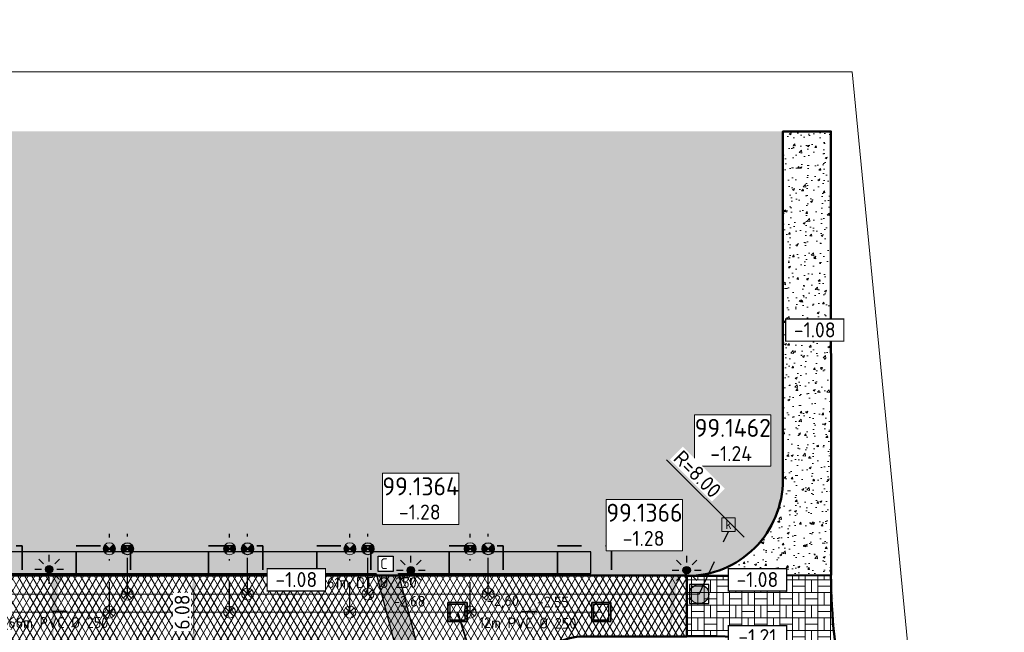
# Model space of a CAD drawing. Header units: metres. Extents: x 240159 to 241664, y 578380 to 583939.
# Tile 31 of 71: x 240431 to 240513, y 583888 to 583939. Entities that reach past the tile are written whole.
import ezdxf
from ezdxf.enums import TextEntityAlignment as Align

# ---------------------------------------------------------------- set-up
doc = ezdxf.new("R2010")
doc.units = ezdxf.units.M
doc.set_wipeout_variables(frame=1)
for name, pattern in [('RI-HWA_HUISAANSLUITING', [4.8, 3, -1.8]), ('RI-VWA_HUISAANSLUITING', [6.1, 2.5, -1.8, 0, -1.8]), ('XX-HIDDEN', [4, 2, -2])]:
    doc.linetypes.add(name, pattern=pattern)
for name, color, linetype, lineweight in [('N-AL-HOOGTELABEL-S', 7, 'Continuous', 13), ('N-GV-GR-BOLLEN-A', 92, 'Continuous', 9), ('N-WE-IE-MEUBILAIR_WEGMEUBILAIR_LICHTMAST_MET_PASTEGEL-S', 7, 'Continuous', 25), ('N-WE-KL-TRACE_WENSTRACE-A', 7, 'Continuous', 25), ('N-WE-RI-BOB-T', 7, 'Continuous', 13), ('N-WE-RI-MATERIAAL_DIAMETER_LENGTE-T', 7, 'Continuous', 13), ('N-WE-RI-STROOMRICHTING-S', 7, 'Continuous', 13), ('N-WE-VH-KANTVERHARDING-GD', 4, 'Continuous', 50), ('N-WE-VH-MATERIAALGRENS-G', 7, 'XX-HIDDEN', 35), ('N-WE-VH-VERHARDING_ASFALT_DEKLAAG-A', 252, 'Continuous', 18), ('N-WE-VH-VERHARDING_BETONSTRAATSTEEN_KEIFORMAAT_GRIJS-A', 251, 'Continuous', 9), ('N-WE-VH-VERHARDING_HALFVERHARDING-A', 234, 'Continuous', 9), ('N-WE-VH-VERKANTING-S', 7, 'Continuous', 25), ('X-XX-AL-REFERENTIE-M', 7, 'Continuous', 18), ('X-XX-WE-KG-WERKGRENS-G', 10, 'XX-WERKGRENS_CIRCEL', 20)]:
    doc.layers.add(name, color=color, linetype=linetype, lineweight=lineweight)
for name, color, linetype, lineweight, true_color in [('N-WE-RI-HWA_HUISAANSLUITING_PVC_125-G', 150, 'RI-HWA_HUISAANSLUITING', 25, 0x007fff), ('N-WE-RI-HWA_HULPSTUK-ONTSTOPPINGSSTUK-S', 150, 'Continuous', 25, 0x007fff), ('N-WE-RI-HWA_HULPSTUK_INLAAT-S', 150, 'Continuous', 13, 0x007fff), ('N-WE-RI-HWA_KOLK-S', 150, 'Continuous', 25, 0x007fff), ('N-WE-RI-HWA_LEIDINGINFO-S', 150, 'Continuous', 13, 0x007fff), ('N-WE-RI-HWA_PUTNUMMER-S', 150, 'Continuous', 13, 0x007fff), ('N-WE-RI-HWA_RIOOLPUT-S', 150, 'Continuous', 13, 0x007fff), ('N-WE-RI-HWA_TRANSPORTLEIDING_BETON_500-G', 150, 'Continuous', 20, 0x007fff), ('N-WE-RI-VWA_HUISAANSLUITING_PVC_125-G', 20, 'RI-VWA_HUISAANSLUITING', 25, 0xff3f00), ('N-WE-RI-VWA_HULPSTUK_INLAAT-S', 20, 'Continuous', 13, 0xff3f00), ('N-WE-RI-VWA_HULPSTUK_ONTSTOPPINGSSTUK-S', 20, 'Continuous', 13, 0xff3f00), ('N-WE-RI-VWA_LEIDINGINFO-S', 20, 'Continuous', 13, 0xff3f00), ('N-WE-RI-VWA_PUTNUMMER-S', 20, 'Continuous', 13, 0xff3f00), ('N-WE-RI-VWA_RIOOLPUT-S', 20, 'Continuous', 13, 0xff3f00), ('N-WE-RI-VWA_TRANSPORTLEIDING_BETON_500-G', 20, 'Continuous', 20, 0xff3f00), ('X-XX-AL-VERWIJZING-NUTS_C-T18', 7, 'Continuous', 25, 0x01fe01)]:
    doc.layers.add(name, color=color, linetype=linetype, lineweight=lineweight, true_color=true_color)
doc.styles.add('NLCS-ISO', font='NLCS-ISO.ttf')
doc.styles.add('NLCS-ISO-ANNOTATIEF-T25', font='NLCS-ISO.ttf', dxfattribs={"height": 2.5})
doc.styles.add('NLCS-ISO-M1000-T25', font='NLCS-ISO.ttf', dxfattribs={"height": 2.5})
doc.linetypes.add('XX-WERKGRENS_CIRCEL', pattern='A,10,-2.5,[69,NLCS.SHX,S=1,R=0,X=0,Y=0],-2.5', length=15)
doc.dimstyles.new('NLCS-ANNOTATIEF-T25-PIJL_L2_H1', dxfattribs={"dimtxt": 2.5, "dimasz": 2.5, "dimexe": 2, "dimexo": 2, "dimgap": 0.7, "dimtad": 1, "dimzin": 0, "dimdsep": 46, "dimtxsty": 'NLCS-ISO-ANNOTATIEF-T25', "dimcen": 0, "dimdle": 2, "dimclrd": 256, "dimclre": 256, "dimclrt": 256, "dimadec": 1, "dimazin": 0, "dimtfac": 1, "dimtdec": 3, "dimtofl": 0, "dimtmove": 0, "dimatfit": 3, "dimfxl": 2, "dimfxlon": 1, "dimtfillclr": 256, "dimtolj": 1, "dimtzin": 0, "dimlwd": -1, "dimlwe": -1, "dimarcsym": 0})
pattern_1 = [(45, (0, 0), (-0.5303300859, 0.5303300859), [0.5]), (135, (0, 0), (-0.5303300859, -0.5303300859), [0.5])]
pattern_2 = [(45, (0, 0), (-0.8749916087, 0.8749916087), [0.3, -0.937425]), (135, (0, 0), (-0.8749916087, -0.8749916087), [0.3, -0.937425])]

# ---------------------------------------------------------------- blocks, each defined once
blk = doc.blocks.new('*U27')
blk.add_solid([(-2.634, 0.6), (-2.634, 0), (3.406, 0)])
blk = doc.blocks.new('*U25')
blk.add_solid([(-2.634, 0.6), (-2.634, 0), (2.406, 0)])
blk = doc.blocks.new('SAL-HOOGTELABEL_AANLEG-SO')
blk.add_wipeout([(-4.84, 1.8), (4.85, 1.8), (4.85, -1.89), (-4.84, -1.89)])
at = {"const_width": 0.2}
blk.add_lwpolyline([(-4.84, 1.8), (4.85, 1.8), (4.85, -1.89), (-4.84, -1.89)], close=True, dxfattribs=at)
at = {"style": 'NLCS-ISO'}
blk.add_attdef('HOOGTE', text='', height=2, dxfattribs=at).set_placement((0, 0), align=Align.MIDDLE_CENTER)
blk = doc.blocks.new('*U50')
at = {"lineweight": -3}
h = blk.add_hatch(color=256, dxfattribs=at)
h.dxf.hatch_style = 1
h.paths.add_polyline_path([(-2, 2), (-2, -2), (2, -2), (2, 2)])
h.paths.add_polyline_path([(1.6, 1.6), (1.6, -1.6), (-1.6, -1.6), (-1.6, 1.6)], flags=16)
at = {"lineweight": -3, "flags": 128}
for points in [[(-2, 2), (2, 2), (2, -2), (-2, -2)], [(2, -2), (2, 2), (-2, 2), (-2, -2)], [(1.6, -1.6), (1.6, 1.6), (-1.6, 1.6), (-1.6, -1.6)]]:
    blk.add_lwpolyline(points, close=True, dxfattribs=at)
blk = doc.blocks.new('*U41')
at = {"lineweight": -3}
h = blk.add_hatch(color=256, dxfattribs=at)
h.dxf.hatch_style = 1
h.paths.add_polyline_path([(2, -2), (2, 2), (-2, 2), (-2, -2)])
h.paths.add_polyline_path([(-1.6, -1.6), (-1.6, 1.6), (1.6, 1.6), (1.6, -1.6)], flags=16)
at = {"lineweight": -3, "flags": 128}
for points in [[(2, -2), (-2, -2), (-2, 2), (2, 2)], [(-2, 2), (-2, -2), (2, -2), (2, 2)], [(-1.6, 1.6), (-1.6, -1.6), (1.6, -1.6), (1.6, 1.6)]]:
    blk.add_lwpolyline(points, close=True, dxfattribs=at)
blk = doc.blocks.new('N-SRI-PUT_HWA-SO')
h = blk.add_hatch(color=256)
h.dxf.hatch_style = 1
h.paths.add_polyline_path([(-2, 0, 1), (2, 0, 1)])
at = {"lineweight": -3, "flags": 128}
blk.add_lwpolyline([(-2, -2), (2, -2), (2, 2), (-2, 2)], close=True, dxfattribs=at)
at = {"lineweight": -3}
blk.add_circle((0, 0), 2, dxfattribs=at)
blk = doc.blocks.new('SRI-PUTNUMMER-SO')
blk.add_wipeout([(-18.26, 4.25), (-5.56, 4.25), (-5.56, -4.29), (-18.26, -4.29)])
blk.add_lwpolyline([(-18.26, 4.25), (-5.56, 4.25), (-5.56, -4.29), (-18.26, -4.29)], close=True)
at = {"ltscale": 0.1, "style": 'NLCS-ISO'}
blk.add_attdef('PUTNR', text='', height=3.5, dxfattribs=at).set_placement((-11.88, 2.06), align=Align.MIDDLE_CENTER)
blk.add_attdef('PUTHGT_001', (-15.76, -3.47), '', height=2.5, dxfattribs=at)
blk = doc.blocks.new('SRI-HULP_INLAAT')
at = {"flags": 128}
for points in [[(-0.71, 0.71), (0.71, -0.71)], [(0.71, 0.71), (-0.71, -0.71)]]:
    blk.add_lwpolyline(points, dxfattribs=at)
blk.add_circle((0, 0), 1)
blk = doc.blocks.new('*U105')
at = {"color": 0}
blk.add_line((-1.26, 0.01), (1.26, -0.01), dxfattribs=at)
at = {"layer": 'N-WE-RI-STROOMRICHTING-S', "color": 0}
blk.add_solid([(-1.26, 0.01), (1.26, -0.64), (1.26, 0.62)], dxfattribs=at)
at = {"layer": 'N-WE-RI-BOB-T', "color": 0, "style": 'NLCS-ISO'}
for tag, p in [('BOB_LINKS', (-4.26, 1.66)), ('BOB_RECHTS', (4.02, 1.6))]:
    blk.add_attdef(tag, text='', height=1.8, rotation=359.5995, dxfattribs=at).set_placement(p, align=Align.MIDDLE_CENTER)
at = {"layer": 'N-WE-RI-MATERIAAL_DIAMETER_LENGTE-T', "color": 0, "style": 'NLCS-ISO'}
blk.add_attdef('RIOOLINFO_001', (-11.81, -2.73), '', height=1.8, rotation=359.5995, dxfattribs=at)
blk = doc.blocks.new('*U109')
at = {"color": 0}
blk.add_line((-1.26, 0), (1.26, 0), dxfattribs=at)
at = {"layer": 'N-WE-RI-STROOMRICHTING-S', "color": 0}
blk.add_solid([(1.26, 0), (-1.26, -0.63), (-1.26, 0.63)], dxfattribs=at)
at = {"layer": 'N-WE-RI-BOB-T', "color": 0, "style": 'NLCS-ISO'}
blk.add_attdef('BOB_RECHTS', text='', height=1.8, dxfattribs=at).set_placement((58.23, 1.63), align=Align.MIDDLE_CENTER)
blk.add_attdef('BOB_LINKS', text='', height=1.8, rotation=360, dxfattribs=at).set_placement((-58.49, -1.63), align=Align.MIDDLE_CENTER)
at = {"layer": 'N-WE-RI-MATERIAAL_DIAMETER_LENGTE-T', "color": 0, "style": 'NLCS-ISO'}
blk.add_attdef('RIOOLINFO_001', (-11.79, -2.81), '', height=1.8, dxfattribs=at)
blk = doc.blocks.new('SRI-HULP_ONTSTOP')
h = blk.add_hatch(color=256)
h.dxf.hatch_style = 1
h.paths.add_polyline_path([(-0.71, 0.71, 0.198912), (-1, 0, 0.198912), (-0.71, -0.71), (0, 0)])
h = blk.add_hatch(color=256)
h.dxf.hatch_style = 1
h.paths.add_polyline_path([(1, 0, 0.198912), (0.71, 0.71), (0, 0), (0.71, -0.71, 0.198912)])
for p, q in [((-0.71, 0.71), (0.71, -0.71)), ((-0.71, -0.71), (0.71, 0.71))]:
    blk.add_line(p, q)
blk.add_circle((0, 0), 1)
blk = doc.blocks.new('N-SIE-WEG_LICHTMAST_SPOT-SO')
h = blk.add_hatch(color=256)
edge = h.paths.add_edge_path()
edge.add_arc((0, 0), 0.77, 0, 360)
for p, q in [((-2.12, 2.12), (-1.15, 1.15)), ((0, 1.62), (0, 3)), ((1.15, 1.15), (2.12, 2.12)), ((-3, 0), (-1.62, 0)), ((-2.12, -2.12), (-1.15, -1.15)), ((0, -3), (0, -1.62)), ((1.15, -1.15), (2.12, -2.12)), ((1.62, 0), (3, 0))]:
    blk.add_line(p, q)
blk.add_circle((0, 0), 0.77)
at = {"style": 'NLCS-ISO'}
blk.add_attdef('TYPE', text='', height=1.8, dxfattribs=at).set_placement((0, 3), align=Align.BOTTOM_CENTER)
blk = doc.blocks.new('N_lichtmast')
blk.add_blockref('N-SIE-WEG_LICHTMAST_SPOT-SO', (0, 0))
blk = doc.blocks.new('SRI-KOLK-SO')
at = {"color": 0, "linetype": 'ByBlock', "lineweight": 18}
blk.add_lwpolyline([(-1.125, -1.125), (1.125, -1.125), (1.125, 1.125), (-1.125, 1.125)], close=True, dxfattribs=at)
at = {"color": 0, "linetype": 'ByBlock', "lineweight": 18, "style": 'NLCS-ISO'}
blk.add_text('k', height=1.5, dxfattribs=at).set_placement((0, 0), align=Align.MIDDLE_CENTER)
blk = doc.blocks.new('*U162')
at = {"layer": 'N-WE-RI-BOB-T', "color": 0, "style": 'NLCS-ISO'}
for tag, p in [('BOB_LINKS', (-58.42, -1.63)), ('BOB_RECHTS', (97.61, -1.63))]:
    blk.add_attdef(tag, text='', height=1.8, dxfattribs=at).set_placement(p, align=Align.MIDDLE_CENTER)
at = {"layer": 'N-WE-RI-MATERIAAL_DIAMETER_LENGTE-T', "color": 0, "style": 'NLCS-ISO'}
blk.add_attdef('RIOOLINFO_001', (-4.98, 1.01), '', height=1.8, dxfattribs=at)
blk = doc.blocks.new('*D218')
at = {"layer": 'Defpoints', "color": 0, "transparency": 16777216}
for p in [(240443.44, 583892.772), (240443.44, 583886.692), (240445.376, 583886.692)]:
    blk.add_point(p, dxfattribs=at)
at = {"layer": 'X-XX-AL-REFERENTIE-M', "transparency": 16777216}
for p, q in [((240444.44, 583892.772), (240446.376, 583892.772)), ((240445.376, 583891.522), (240445.376, 583887.942)), ((240444.44, 583886.692), (240446.376, 583886.692))]:
    blk.add_line(p, q, dxfattribs=at)
for points in [[(240445.168, 583891.522), (240445.584, 583891.522), (240445.376, 583892.772)], [(240445.168, 583887.942), (240445.584, 583887.942), (240445.376, 583886.692)]]:
    blk.add_solid(points, dxfattribs=at)
at = {"layer": 'X-XX-AL-REFERENTIE-M', "transparency": 16777216, "insert": (240444.401, 583889.732), "char_height": 1.25, "attachment_point": 5, "rotation": 90, "style": 'NLCS-ISO-ANNOTATIEF-T25', "bg_fill": 3, "box_fill_scale": 1.1, "bg_fill_color": 256, "bg_fill_true_color": 13158600, "bg_fill_transparency": 0}
blk.add_mtext('\\A1;6.08', dxfattribs=at)
blk = doc.blocks.new('*D321')
at = {"layer": 'Defpoints', "color": 0, "transparency": 16777216}
blk.add_point((240492.009, 583895.075), dxfattribs=at)
at = {"layer": 'X-XX-AL-REFERENTIE-M', "transparency": 16777216}
blk.add_line((240484.676, 583902.409), (240491.125, 583895.959), dxfattribs=at)
blk.add_solid([(240491.272, 583896.106), (240490.978, 583895.812), (240492.009, 583895.075)], dxfattribs=at)
at = {"layer": 'X-XX-AL-REFERENTIE-M', "transparency": 16777216, "insert": (240487.248, 583901.215), "char_height": 1.25, "attachment_point": 5, "rotation": 315, "style": 'NLCS-ISO-ANNOTATIEF-T25', "bg_fill": 3, "box_fill_scale": 1.1, "bg_fill_color": 256, "bg_fill_true_color": 13158600, "bg_fill_transparency": 0}
blk.add_mtext('\\A1;R=8.00', dxfattribs=at)
at = {"layer": 'Defpoints', "color": 0, "transparency": 16777216}
blk.add_point((240486.352, 583900.732), dxfattribs=at)

msp = doc.modelspace()

# ---------------------------------------------------------------- hatches: boundary and pattern name
at = {"layer": 'N-GV-GR-BOLLEN-A'}
h = msp.add_hatch(dxfattribs=at)
h.set_pattern_fill('AGR-BOLLEN', color=256, scale=0.5, pattern_type=2)
h.set_pattern_definition(pattern_2)
edge = h.paths.add_edge_path()
edge.add_arc((240405.709, 583895.812), 3.04, 190.75921, 260.75331)
edge.add_line((240405.22, 583892.812), (240416.602, 583892.812))
edge.add_line((240416.602, 583892.812), (240416.602, 583895.232))
edge.add_line((240416.602, 583895.232), (240421.102, 583895.232))
edge.add_line((240421.102, 583895.232), (240421.102, 583892.812))
edge.add_line((240421.102, 583892.812), (240426.602, 583892.812))
edge.add_line((240426.602, 583892.812), (240426.602, 583895.232))
edge.add_line((240426.602, 583895.232), (240431.102, 583895.232))
edge.add_line((240431.102, 583895.232), (240431.102, 583892.812))
edge.add_line((240431.102, 583892.812), (240435.602, 583892.812))
edge.add_line((240435.602, 583892.812), (240435.602, 583895.232))
edge.add_line((240435.602, 583895.232), (240440.102, 583895.232))
edge.add_line((240440.102, 583895.232), (240440.102, 583892.812))
edge.add_line((240440.102, 583892.812), (240446.602, 583892.812))
edge.add_line((240446.602, 583892.812), (240446.602, 583895.232))
edge.add_line((240446.602, 583895.232), (240451.102, 583895.232))
edge.add_line((240451.102, 583895.232), (240451.102, 583892.812))
edge.add_line((240451.102, 583892.812), (240455.602, 583892.812))
edge.add_line((240455.602, 583892.812), (240455.602, 583895.232))
edge.add_line((240455.602, 583895.232), (240460.102, 583895.232))
edge.add_line((240460.102, 583895.232), (240460.102, 583892.812))
edge.add_line((240460.102, 583892.812), (240466.602, 583892.812))
edge.add_line((240466.602, 583892.812), (240466.602, 583895.232))
edge.add_line((240466.602, 583895.232), (240471.102, 583895.232))
edge.add_line((240471.102, 583895.232), (240471.102, 583892.812))
edge.add_line((240471.102, 583892.812), (240475.602, 583892.812))
edge.add_line((240475.602, 583892.812), (240475.602, 583895.232))
edge.add_line((240475.602, 583895.232), (240480.102, 583895.232))
edge.add_line((240480.102, 583895.232), (240480.102, 583892.812))
edge.add_line((240480.102, 583892.812), (240487.477, 583892.812))
edge.add_arc((240486.352, 583900.732), 8, 278.08434, 360)
edge.add_line((240494.352, 583900.732), (240494.352, 583929.749))
edge.add_line((240494.352, 583929.749), (240239.099, 583929.749))
edge.add_line((240239.099, 583929.749), (240210.303, 583892.812))
edge.add_line((240210.303, 583892.812), (240203.557, 583884.57))
edge.add_line((240203.557, 583884.57), (240190.116, 583869.229))
edge.add_line((240190.116, 583869.229), (240196.764, 583869.229))
edge.add_line((240196.764, 583869.229), (240210.813, 583884.229))
edge.add_line((240210.813, 583884.229), (240242.034, 583885.229))
edge.add_line((240242.034, 583885.229), (240242.034, 583892.812))
edge.add_line((240242.034, 583892.812), (240244.684, 583892.812))
edge.add_line((240244.684, 583892.812), (240244.684, 583895.232))
edge.add_line((240244.684, 583895.232), (240250.384, 583895.232))
edge.add_line((240250.384, 583895.232), (240250.384, 583892.812))
edge.add_line((240250.384, 583892.812), (240300.034, 583892.812))
edge.add_line((240300.034, 583892.812), (240300.034, 583895.232))
edge.add_line((240300.034, 583895.232), (240304.234, 583895.232))
edge.add_line((240304.234, 583895.232), (240304.234, 583892.812))
edge.add_line((240304.234, 583892.812), (240308.884, 583892.812))
edge.add_line((240308.884, 583892.812), (240308.884, 583895.232))
edge.add_line((240308.884, 583895.232), (240313.384, 583895.232))
edge.add_line((240313.384, 583895.232), (240313.384, 583892.812))
edge.add_line((240313.384, 583892.812), (240319.884, 583892.812))
edge.add_line((240319.884, 583892.812), (240319.884, 583895.232))
edge.add_line((240319.884, 583895.232), (240324.384, 583895.232))
edge.add_line((240324.384, 583895.232), (240324.384, 583892.812))
edge.add_line((240324.384, 583892.812), (240339.884, 583892.812))
edge.add_line((240339.884, 583892.812), (240339.884, 583895.232))
edge.add_line((240339.884, 583895.232), (240344.384, 583895.232))
edge.add_line((240344.384, 583895.232), (240344.384, 583892.812))
edge.add_line((240344.384, 583892.812), (240348.884, 583892.812))
edge.add_line((240348.884, 583892.812), (240348.884, 583895.232))
edge.add_line((240348.884, 583895.232), (240353.384, 583895.232))
edge.add_line((240353.384, 583895.232), (240353.384, 583892.812))
edge.add_line((240353.384, 583892.812), (240359.884, 583892.812))
edge.add_line((240359.884, 583892.812), (240359.884, 583895.232))
edge.add_line((240359.884, 583895.232), (240364.384, 583895.232))
edge.add_line((240364.384, 583895.232), (240364.384, 583892.812))
edge.add_line((240364.384, 583892.812), (240368.884, 583892.812))
edge.add_line((240368.884, 583892.812), (240368.884, 583895.232))
edge.add_line((240368.884, 583895.232), (240373.384, 583895.232))
edge.add_line((240373.384, 583895.232), (240373.384, 583892.812))
edge.add_line((240373.384, 583892.812), (240396.406, 583892.812))
edge.add_arc((240395.922, 583895.74), 2.968, 279.3764, 370.50707)
edge.add_line((240398.84, 583896.281), (240398.561, 583897.751))
edge.add_line((240398.561, 583897.751), (240402.117, 583898.427))
edge.add_line((240402.117, 583898.427), (240402.722, 583895.245))
h = msp.add_hatch(dxfattribs=at)
h.set_pattern_fill('AGR-BOLLEN', color=256, scale=0.5, pattern_type=2)
h.set_pattern_definition(pattern_2)
h.paths.add_polyline_path([(240698.561, 583869.491), (240706.704, 583869.491, 0.347993), (240718.346, 583878.71), (240722.609, 583896.814, -0.045188), (240723.381, 583899.132), (240713.757, 583901.934), (240709.347, 583886.789), (240641.654, 583886.654), (240492.521, 583847.156), (240489.009, 583858.829), (240478.825, 583858.829), (240484.151, 583838.554, 0.427722), (240499.284, 583830.177), (240571.313, 583852.676, -0.075834), (240602.929, 583857.499), (240629.128, 583857.499, 0.077233), (240659.007, 583862.142), (240666.382, 583864.491, -0.077233)])
at = {"layer": 'N-WE-KL-TRACE_WENSTRACE-A', "transparency": 33554559}
h = msp.add_hatch(dxfattribs=at)
h.set_pattern_fill('AKL-TRACE', color=256, scale=0.5, pattern_type=2)
h.set_pattern_definition(pattern_1)
edge = h.paths.add_edge_path()
edge.add_arc((240629.128, 583955.959), 107.5, 289.39902, 289.53863)
edge.add_line((240665.081, 583854.649), (240670.583, 583856.329))
edge.add_arc((240698.561, 583763.451), 97, 94.72553, 106.76374, ccw=False)
edge.add_line((240690.57, 583860.121), (240692.774, 583860.278))
edge.add_arc((240698.561, 583763.451), 97, 90, 93.41983, ccw=False)
edge.add_line((240698.561, 583860.451), (240709.08, 583860.451))
edge.add_arc((240709.08, 583878.451), 18, 270, 346.75009)
edge.add_line((240726.601, 583874.325), (240734.156, 583906.411))
edge.add_line((240734.156, 583906.411), (240732.306, 583906.411))
edge.add_line((240732.306, 583906.411), (240724.848, 583874.738))
edge.add_arc((240709.08, 583878.451), 16.2, 270, 346.75009, ccw=False)
edge.add_line((240709.08, 583862.251), (240698.561, 583862.251))
edge.add_arc((240698.561, 583763.451), 98.8, 90, 93.42581)
edge.add_line((240692.657, 583862.074), (240690.432, 583861.916))
edge.add_arc((240698.561, 583763.451), 98.8, 94.71956, 106.76566)
edge.add_line((240670.061, 583858.051), (240664.517, 583856.359))
edge.add_arc((240629.128, 583955.959), 105.7, 289.39902, 289.56038, ccw=False)
edge.add_arc((240629.128, 583955.959), 105.7, 279.86087, 289.39902, ccw=False)
edge.add_line((240647.23, 583851.82), (240645.055, 583851.466))
edge.add_arc((240629.128, 583955.959), 105.7, 270, 278.66653, ccw=False)
edge.add_line((240629.128, 583850.259), (240602.929, 583850.259))
edge.add_arc((240602.929, 583751.459), 98.8, 90, 107.34678)
edge.add_line((240573.472, 583845.765), (240498.445, 583822.33))
edge.add_arc((240493.617, 583837.801), 16.208, 193.66779, 287.32862, ccw=False)
edge.add_line((240477.869, 583833.972), (240470.05, 583863.737))
edge.add_line((240470.05, 583863.737), (240468.189, 583863.737))
edge.add_line((240468.189, 583863.737), (240476.124, 583833.53))
edge.add_arc((240493.617, 583837.801), 18.007, 193.72078, 287.3315)
edge.add_line((240498.981, 583820.611), (240574.008, 583844.047))
edge.add_arc((240602.929, 583751.459), 97, 90, 107.34678, ccw=False)
edge.add_line((240602.929, 583848.459), (240629.128, 583848.459))
edge.add_arc((240629.128, 583955.959), 107.5, 270, 278.67155)
edge.add_line((240645.336, 583849.688), (240647.529, 583850.045))
edge.add_arc((240629.128, 583955.959), 107.5, 279.85585, 289.39902)
h = msp.add_hatch(dxfattribs=at)
h.set_pattern_fill('AKL-TRACE', color=256, scale=0.5, pattern_type=2)
h.set_pattern_definition(pattern_1)
h.paths.add_polyline_path([(240220.434, 583863.731), (240470.05, 583863.737), (240462.382, 583892.932), (240478.378, 583892.932), (240478.378, 583894.732), (240242.934, 583894.732), (240242.934, 583892.932), (240460.521, 583892.932), (240467.717, 583865.537), (240220.434, 583865.517)])
at = {"layer": 'N-WE-VH-VERHARDING_ASFALT_DEKLAAG-A'}
h = msp.add_hatch(dxfattribs=at)
h.set_pattern_fill('AVH-ASFALT', color=256, scale=0.5, pattern_type=2)
h.set_pattern_definition([(60, (0, 0), (-0.4330127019, 0.25), []), (120, (0, 0), (-0.4330127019, -0.25), [])])
edge = h.paths.add_edge_path()
edge.add_line((240486.352, 583892.772), (240405.709, 583892.772))
edge.add_arc((240405.709, 583895.812), 3.04, 190.75921, 270, ccw=False)
edge.add_line((240402.722, 583895.245), (240402.117, 583898.427))
edge.add_line((240402.117, 583898.427), (240398.561, 583897.751))
edge.add_line((240398.561, 583897.751), (240398.835, 583896.307))
edge.add_arc((240395.922, 583895.74), 2.968, -89.42628, 11.01135, ccw=False)
edge.add_line((240395.952, 583892.772), (240244.994, 583892.772))
edge.add_line((240244.994, 583892.772), (240244.994, 583887.692))
edge.add_line((240244.994, 583887.692), (240317.554, 583887.692))
edge.add_arc((240317.554, 583875.652), 12.04, 0, 90, ccw=False)
edge.add_line((240329.594, 583875.652), (240329.594, 583865.482))
edge.add_line((240329.594, 583865.482), (240329.594, 583799.982))
edge.add_arc((240326.634, 583799.982), 2.96, -83.33574, 0, ccw=False)
edge.add_line((240326.977, 583797.042), (240325.975, 583797.042))
edge.add_line((240325.975, 583797.042), (240325.975, 583794.422))
edge.add_arc((240325.977, 583791.435), 2.987, -13.42161, 90.04124, ccw=False)
edge.add_line((240328.882, 583790.742), (240329.134, 583792.732))
edge.add_line((240329.134, 583792.732), (240335.134, 583792.732))
edge.add_arc((240343.134, 583792.732), 8, 180, 201.17207)
edge.add_line((240335.674, 583789.843), (240335.674, 583792.862))
edge.add_arc((240338.245, 583791.525), 2.898, 89.05152, 152.52183, ccw=False)
edge.add_line((240338.293, 583794.422), (240338.293, 583797.042))
edge.add_line((240338.293, 583797.042), (240337.29, 583797.042))
edge.add_arc((240337.634, 583799.982), 2.96, 228.53502, 263.33574, ccw=False)
edge.add_line((240335.674, 583797.764), (240335.674, 583878.652))
edge.add_arc((240343.714, 583878.652), 8.04, 90, 180, ccw=False)
edge.add_line((240343.714, 583886.692), (240400.234, 583886.692))
edge.add_arc((240398.042, 583884.732), 2.94, 10.75921, 41.81031, ccw=False)
edge.add_line((240400.931, 583885.281), (240401.157, 583884.089))
edge.add_line((240401.157, 583884.089), (240404.712, 583884.765))
edge.add_arc((240407.712, 583884.732), 3, 139.20661, 179.37056, ccw=False)
edge.add_line((240405.441, 583886.692), (240455.935, 583886.692))
edge.add_arc((240455.935, 583874.652), 12.04, 14.71687, 90, ccw=False)
edge.add_line((240467.58, 583877.711), (240471.853, 583861.44))
edge.add_line((240471.853, 583861.44), (240477.734, 583862.984))
edge.add_line((240477.734, 583862.984), (240472.904, 583881.372))
edge.add_arc((240477.779, 583882.652), 5.04, 90, 194.71687, ccw=False)
edge.add_line((240477.779, 583887.692), (240486.352, 583887.692))
edge.add_line((240486.352, 583887.692), (240486.352, 583892.772))
at = {"layer": 'N-WE-VH-VERHARDING_BETONSTRAATSTEEN_KEIFORMAAT_GRIJS-A'}
h = msp.add_hatch(dxfattribs=at)
h.set_pattern_fill('AVH-BSS_KEIFORMAAT_BLOK', color=256, scale=5, pattern_type=2)
h.set_pattern_definition([(0, (0, 0), (0, 1.05), []), (0, (0, 0.525), (1.05, 1.05), [1.05, -1.05]), (90, (0, 0), (-1.05, 6e-17), []), (90, (-0.525, 0), (-1.05, 1.05), [1.05, -1.05])])
edge = h.paths.add_edge_path()
edge.add_line((240498.352, 583892.812), (240486.458, 583892.733))
edge.add_arc((240486.352, 583900.732), 8, 270, 270.75916, ccw=False)
edge.add_line((240486.352, 583892.732), (240486.352, 583887.732))
edge.add_line((240486.352, 583887.732), (240488.836, 583887.732))
edge.add_arc((240488.836, 583879.732), 8, 11.77303, 90, ccw=False)
edge.add_line((240496.668, 583881.364), (240498.774, 583871.258))
edge.add_arc((240509.543, 583873.502), 11, 191.77303, 276.34389)
edge.add_line((240510.759, 583862.569), (240512.137, 583862.723))
edge.add_line((240512.137, 583862.723), (240511.788, 583865.702))
edge.add_line((240511.788, 583865.702), (240510.427, 583865.551))
edge.add_arc((240509.543, 583873.502), 8, 191.92809, 276.34389, ccw=False)
edge.add_line((240501.716, 583871.848), (240501.711, 583871.87))
edge.add_line((240501.711, 583871.87), (240499.432, 583882.661))
edge.add_arc((240548.352, 583892.995), 50, 180.21066, 191.92818, ccw=False)
at = {"layer": 'N-WE-VH-VERHARDING_HALFVERHARDING-A'}
h = msp.add_hatch(dxfattribs=at)
h.set_pattern_fill('AVH-HALFVERHARDING', color=256, scale=0.25, pattern_type=2)
h.set_pattern_definition([(50, (0, 0), (1.7931504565, -0.1568803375), [0.1875, -2.0625]), (355, (0, 0), (-0.346878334, 1.880480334), [0.15, -1.65]), (100.4514, (0.1494, -0.013), (1.4462734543, 1.723598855), [0.159350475, -1.75285528]), (46.1842, (0, 0.5), (2.6681026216, -0.413797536), [0.28125, -3.09375]), (96.6356, (0.2223, 0.4655), (2.336656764, 2.435294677), [0.23902572, -2.6292825]), (351.1842, (0, 0.5), (2.336654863, 2.435296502), [0.225, -2.475]), (21, (0.25, 0.375), (1.4922676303, -1.0065472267), [0.1875, -2.0625]), (326, (0.25, 0.375), (0.60828833, 1.8128751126), [0.15, -1.65]), (71.4514, (0.3744, 0.2911), (2.1005565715, 0.806326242), [0.159350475, -1.75285528]), (37.5, (0, 0), (0.0303996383, 0.8322346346), [0, -1.63, 0, -1.675, 0, -1.65625]), (7.5, (0, 0), (0.6576738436, 0.9860292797), [0, -0.955, 0, -1.5925, 0, -0.63125]), (327.5, (-0.5575, 0), (1.3345560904, -0.05638717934), [0, -0.625, 0, -1.95, 0, -2.5875]), (317.5, (-0.8075, 0), (1.4579654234, 0.2502624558), [0, -0.8125, 0, -1.295, 0, -1.8375])])
h.paths.add_polyline_path([(240421.102, 583892.772), (240421.102, 583895.232), (240416.602, 583895.232), (240416.602, 583892.772)])
h.paths.add_polyline_path([(240431.102, 583892.772), (240431.102, 583895.232), (240426.602, 583895.232), (240426.602, 583892.772)])
h.paths.add_polyline_path([(240440.102, 583892.772), (240440.102, 583895.232), (240435.602, 583895.232), (240435.602, 583892.772)])
h.paths.add_polyline_path([(240451.102, 583892.772), (240451.102, 583895.232), (240446.602, 583895.232), (240446.602, 583892.772)])
h.paths.add_polyline_path([(240460.102, 583892.772), (240460.102, 583895.232), (240455.602, 583895.232), (240455.602, 583892.772)])
h.paths.add_polyline_path([(240466.602, 583895.232), (240466.602, 583892.772), (240471.102, 583892.772), (240471.102, 583895.232)])
h.paths.add_polyline_path([(240475.602, 583895.232), (240475.602, 583892.772), (240480.102, 583892.772), (240480.102, 583895.232)])
h.paths.add_polyline_path([(240300.034, 583895.232), (240300.034, 583892.772), (240304.234, 583892.772), (240304.234, 583895.232)])
h.paths.add_polyline_path([(240313.384, 583892.772), (240313.384, 583895.232), (240308.884, 583895.232), (240308.884, 583892.772)])
h.paths.add_polyline_path([(240324.384, 583892.772), (240324.384, 583895.232), (240319.884, 583895.232), (240319.884, 583892.772)])
h.paths.add_polyline_path([(240344.384, 583895.232), (240339.884, 583895.232), (240339.884, 583892.772), (240344.384, 583892.772)])
h.paths.add_polyline_path([(240353.384, 583892.772), (240353.384, 583895.232), (240348.884, 583895.232), (240348.884, 583892.772)])
h.paths.add_polyline_path([(240364.384, 583892.772), (240364.384, 583895.232), (240359.884, 583895.232), (240359.884, 583892.772)])
h.paths.add_polyline_path([(240373.384, 583892.772), (240373.384, 583895.232), (240368.884, 583895.232), (240368.884, 583892.772)])

# ---------------------------------------------------------------- linework, layer by layer
at = {"layer": 'N-WE-KL-TRACE_WENSTRACE-A', "transparency": 33554559, "flags": 128}
msp.add_lwpolyline([(240220.434, 583863.731), (240470.05, 583863.737), (240462.382, 583892.932), (240478.378, 583892.932), (240478.378, 583894.732), (240242.934, 583894.732), (240242.934, 583892.932), (240460.521, 583892.932), (240467.717, 583865.537), (240220.434, 583865.517)], close=True, dxfattribs=at)
msp.add_lwpolyline([(240336.834, 583892.932), (240460.521, 583892.932), (240467.717, 583865.537), (240336.834, 583865.528), (240336.834, 583892.932)], dxfattribs=at)
at = {"layer": 'N-WE-RI-HWA_HUISAANSLUITING_PVC_125-G'}
for p, q in [((240487.389, 583891.232), (240489.833, 583896.447)), ((240439.849, 583891.232), (240439.849, 583896.249)), ((240449.849, 583891.232), (240449.849, 583896.249)), ((240459.849, 583891.232), (240459.849, 583896.249)), ((240469.849, 583891.232), (240469.849, 583896.249))]:
    msp.add_line(p, q, dxfattribs=at)
at = {"layer": 'N-WE-RI-HWA_TRANSPORTLEIDING_BETON_500-G'}
msp.add_line((240245.845, 583891.232), (240487.389, 583891.232), dxfattribs=at)
at = {"layer": 'N-WE-RI-VWA_HUISAANSLUITING_PVC_125-G'}
for p, q in [((240438.349, 583889.732), (240438.349, 583896.249)), ((240448.349, 583889.732), (240448.349, 583896.249)), ((240458.349, 583889.732), (240458.349, 583896.249)), ((240468.349, 583889.732), (240468.349, 583896.249))]:
    msp.add_line(p, q, dxfattribs=at)
at = {"layer": 'N-WE-RI-VWA_TRANSPORTLEIDING_BETON_500-G'}
msp.add_line((240248.011, 583889.732), (240479.253, 583889.732), dxfattribs=at)
at = {"layer": 'N-WE-RI-VWA_TRANSPORTLEIDING_BETON_500-G', "const_width": 0.15, "flags": 128}
msp.add_lwpolyline([(240467.307, 583889.732), (240486.754, 583826.981), (240549.845, 583842.113), (240597.786, 583855.569), (240641.426, 583854.941), (240698.659, 583867.168), (240714.719, 583868.11)], dxfattribs=at)
at = {"layer": 'N-WE-VH-KANTVERHARDING-GD', "ltscale": 0.1}
msp.add_lwpolyline([(240328.841, 583790.742, 0.454743), (240326.319, 583794.422), (240325.975, 583794.422), (240325.975, 583797.042), (240326.977, 583797.042, 0.380542), (240329.594, 583799.982), (240329.594, 583865.482), (240329.594, 583875.652, 0.414214), (240317.554, 583887.692), (240244.994, 583887.692), (240244.994, 583892.772), (240395.952, 583892.772, 0.465954), (240398.84, 583896.281), (240398.561, 583897.751), (240402.117, 583898.427), (240402.722, 583895.245, 0.360223), (240405.709, 583892.772), (240486.352, 583892.772), (240486.352, 583887.692), (240477.779, 583887.692, 0.491611), (240472.904, 583881.372), (240484.151, 583838.554, 0.427722), (240499.284, 583830.177), (240571.313, 583852.676, -0.075834)], format="xyb", dxfattribs=at)
msp.add_lwpolyline([(240498.352, 583892.812), (240486.458, 583892.733, -0.003312), (240486.352, 583892.732), (240486.352, 583887.732), (240488.836, 583887.732, -0.355233), (240496.668, 583881.364), (240498.774, 583871.258, 0.386725), (240510.759, 583862.569), (240512.137, 583862.723), (240511.788, 583865.702), (240510.427, 583865.551, -0.385947), (240501.716, 583871.848), (240501.711, 583871.87), (240499.432, 583882.661, -0.051172)], format="xyb", close=True, dxfattribs=at)
at = {"layer": 'N-WE-VH-MATERIAALGRENS-G'}
for points in [[(240426.602, 583892.732), (240426.602, 583895.232), (240431.102, 583895.232), (240431.102, 583892.732)], [(240435.602, 583892.732), (240435.602, 583895.232), (240440.102, 583895.232), (240440.102, 583892.732)], [(240455.602, 583892.732), (240455.602, 583895.232), (240460.102, 583895.232), (240460.102, 583892.732)], [(240466.602, 583892.732), (240466.602, 583895.232), (240471.102, 583895.232), (240471.102, 583892.732)], [(240475.602, 583892.732), (240475.602, 583895.232), (240480.102, 583895.232), (240480.102, 583892.732)]]:
    msp.add_lwpolyline(points, dxfattribs=at)
at = {"layer": 'X-XX-WE-KG-WERKGRENS-G', "flags": 128}
msp.add_lwpolyline([(240187.762, 583784.732), (240159.404, 583757.698), (240169.028, 583742.355), (240265.702, 583784.857), (240393.607, 583784.982), (240387.115, 583763.745), (240401.241, 583754.746), (240418.947, 583769.347), (240428.104, 583727.117), (240466.42, 583693.547), (240507.393, 583537.131), (240800.136, 583558.506), (240818.587, 583786.439), (240856.238, 583841.557), (240925.322, 583832.926), (240937.919, 583879.713), (241166.237, 583879.713), (241166.237, 583939.034), (240701.99, 583939.034), (240693.683, 583887.816), (240643.783, 583887.816), (240514.589, 583853.279), (240512.63, 583866.906), (240506.367, 583870.112), (240500.104, 583934.686), (240187.567, 583934.686)], close=True, dxfattribs=at)

# ---------------------------------------------------------------- block references
at = {"layer": 'N-WE-IE-MEUBILAIR_WEGMEUBILAIR_LICHTMAST_MET_PASTEGEL-S', "xscale": 0.4, "yscale": 0.4, "zscale": 0.4}
for p in [(240433.345, 583893.29), (240463.416, 583893.21), (240486.352, 583893.21)]:
    msp.add_blockref('N_lichtmast', p, dxfattribs=at)
at = {"layer": 'N-WE-RI-HWA_HULPSTUK-ONTSTOPPINGSSTUK-S', "xscale": 0.5, "yscale": 0.5, "zscale": 0.5}
for p in [(240439.849, 583894.999), (240449.849, 583894.999), (240459.849, 583894.999), (240469.849, 583894.999)]:
    msp.add_blockref('SRI-HULP_ONTSTOP', p, dxfattribs=at)
at = {"layer": 'N-WE-RI-HWA_HULPSTUK_INLAAT-S', "xscale": 0.5, "yscale": 0.5, "zscale": 0.5}
for p in [(240439.849, 583891.232), (240449.849, 583891.232), (240459.849, 583891.232), (240469.849, 583891.232)]:
    msp.add_blockref('SRI-HULP_INLAAT', p, dxfattribs=at)
at = {"layer": 'N-WE-RI-HWA_KOLK-S', "xscale": 0.5, "yscale": 0.5, "zscale": 0.5}
msp.add_blockref('SRI-KOLK-SO', (240489.833, 583897.009), dxfattribs=at)
at = {"layer": 'N-WE-RI-HWA_LEIDINGINFO-S'}
ref = msp.add_blockref('*U162', (240456.871, 583891.232), dxfattribs=dict(at, xscale=0.5, yscale=0.5, zscale=0.5))
ref.add_attrib('RIOOLINFO_001', '61m DT %%C 250', (240456.451, 583891.738), dxfattribs={"layer": 'N-WE-RI-MATERIAAL_DIAMETER_LENGTE-T', "color": 0, "height": 0.9, "style": 'NLCS-ISO'})
at = {"layer": 'N-WE-RI-HWA_RIOOLPUT-S', "xscale": 0.4, "yscale": 0.4, "zscale": 0.4}
msp.add_blockref('N-SRI-PUT_HWA-SO', (240487.389, 583891.232), dxfattribs=at)
at = {"layer": 'N-WE-RI-VWA_HULPSTUK_INLAAT-S', "xscale": 0.5, "yscale": 0.5, "zscale": 0.5}
for p in [(240438.349, 583889.732), (240448.349, 583889.732), (240458.349, 583889.732), (240468.349, 583889.732)]:
    msp.add_blockref('SRI-HULP_INLAAT', p, dxfattribs=at)
at = {"layer": 'N-WE-RI-VWA_HULPSTUK_ONTSTOPPINGSSTUK-S', "xscale": 0.5, "yscale": 0.5, "zscale": 0.5}
for p in [(240438.349, 583894.999), (240448.349, 583894.999), (240458.349, 583894.999), (240468.349, 583894.999)]:
    msp.add_blockref('SRI-HULP_ONTSTOP', p, dxfattribs=at)
at = {"layer": 'N-WE-RI-VWA_LEIDINGINFO-S'}
ref = msp.add_blockref('*U105', (240473.273, 583889.774), dxfattribs=dict(at, xscale=0.5, yscale=0.5, zscale=0.5))
ref.add_attrib('RIOOLINFO_001', '12m PVC %%C 250', (240469.078, 583888.398), dxfattribs={"layer": 'N-WE-RI-MATERIAAL_DIAMETER_LENGTE-T', "color": 0, "height": 0.9, "rotation": 359.5995, "style": 'NLCS-ISO'})
ref.add_attrib('BOB_LINKS_001', '-2,60', (240469.722, 583890.253), dxfattribs={"layer": 'N-WE-RI-BOB-T', "color": 0, "height": 0.9, "rotation": 359.5995, "style": 'NLCS-ISO'})
ref.add_attrib('BOB_RECHTS_001', '-2.55', (240473.887, 583890.134), dxfattribs={"layer": 'N-WE-RI-BOB-T', "color": 0, "height": 0.9, "rotation": 359.5995, "style": 'NLCS-ISO'})
at = {"layer": 'N-WE-RI-VWA_RIOOLPUT-S', "xscale": 0.4, "yscale": 0.4, "zscale": 0.4}
for name, p in [('*U50', (240467.307, 583889.732)), ('*U41', (240479.253, 583889.732))]:
    msp.add_blockref(name, p, dxfattribs=at)
at = {"layer": 'N-WE-VH-VERKANTING-S', "rotation": 270}
for name, p in [('*U27', (240433.569, 583890.098)), ('*U25', (240484.993, 583890.098))]:
    msp.add_blockref(name, p, dxfattribs=at)

# ---------------------------------------------------------------- next in the draw order: block references
at = {"layer": 'N-AL-HOOGTELABEL-S'}
ref = msp.add_blockref('SAL-HOOGTELABEL_AANLEG-SO', (240492.233, 583887.692), dxfattribs=dict(at, xscale=0.5, yscale=0.5, zscale=0.5))
ref.add_attrib('HOOGTE', '-1.21', dxfattribs={"layer": '0', "height": 1.25, "style": 'NLCS-ISO-M1000-T25'}).set_placement((240492.233, 583887.692), align=Align.MIDDLE_CENTER)
at = {"layer": 'N-WE-RI-HWA_PUTNUMMER-S'}
ref = msp.add_blockref('SRI-PUTNUMMER-SO', (240496.13, 583904.031), dxfattribs=dict(at, xscale=0.5, yscale=0.5, zscale=0.5))
ref.add_attrib('PUTNR', '99.1462', dxfattribs={"layer": '0', "ltscale": 0.1, "height": 1.5, "style": 'NLCS-ISO'}).set_placement((240490.189, 583905.061), align=Align.MIDDLE_CENTER)
ref.add_attrib('PUTHGT_001', '-1.24', (240488.314, 583902.296), dxfattribs={"layer": '0', "ltscale": 0.1, "height": 1.25, "style": 'NLCS-ISO'})
at = {"layer": 'N-WE-RI-VWA_PUTNUMMER-S'}
ref = msp.add_blockref('SRI-PUTNUMMER-SO', (240470.178, 583899.164), dxfattribs=dict(at, xscale=0.5, yscale=0.5, zscale=0.5))
ref.add_attrib('PUTNR', '99.1364', dxfattribs={"layer": '0', "ltscale": 0.1, "height": 1.5, "style": 'NLCS-ISO'}).set_placement((240464.237, 583900.193), align=Align.MIDDLE_CENTER)
ref.add_attrib('PUTHGT_001', '-1.28', (240462.425, 583897.429), dxfattribs={"layer": '0', "ltscale": 0.1, "height": 1.25, "style": 'NLCS-ISO'})

# ---------------------------------------------------------------- next in the draw order: texts
at = {"layer": 'X-XX-AL-VERWIJZING-NUTS_C-T18', "insert": (240460.872, 583894.201), "char_height": 0.9, "width": 0.9, "attachment_point": 1, "style": 'NLCS-ISO-ANNOTATIEF-T25', "bg_fill": 19, "box_fill_scale": 1.2, "bg_fill_color": 256, "bg_fill_transparency": 0}
msp.add_mtext('C', dxfattribs=at)

# ---------------------------------------------------------------- next in the draw order: dimensions: what is measured, and where the dimension line sits
at = {"layer": 'X-XX-AL-REFERENTIE-M'}
dim = msp.add_aligned_dim(p1=(240443.44, 583892.772), p2=(240443.44, 583886.692), distance=1.936, dimstyle='NLCS-ANNOTATIEF-T25-PIJL_L2_H1', override={"dimtfill": 1}, dxfattribs=at)
dim.commit()
dim.dimension.update_dxf_attribs({"geometry": '*D218', "text_midpoint": (240444.401, 583889.732)})

# ---------------------------------------------------------------- next in the draw order: hatches: boundary and pattern name
at = {"layer": 'N-WE-VH-VERHARDING_HALFVERHARDING-A'}
h = msp.add_hatch(dxfattribs=at)
h.set_pattern_fill('AVH-HALFVERHARDING', color=256, scale=0.25, pattern_type=2)
h.set_pattern_definition([(50, (240504.3476, 583898.1521), (1.79315, -0.15688), [0.1875, -2.0625]), (355, (240504.3476, 583898.1521), (-0.34688, 1.88048), [0.15, -1.65]), (100.4514, (240504.497, 583898.139), (1.44627, 1.7236), [0.15935, -1.752855]), (46.184, (240504.3476, 583898.652), (2.6681, -0.4138), [0.28125, -3.09375]), (96.636, (240504.57, 583898.6176), (2.33666, 2.4353), [0.23903, -2.62928]), (351.184, (240504.3476, 583898.652), (2.33665, 2.4353), [0.225, -2.475]), (21, (240504.5976, 583898.5271), (1.49227, -1.00655), [0.1875, -2.0625]), (326, (240504.5976, 583898.5271), (0.60829, 1.812875), [0.15, -1.65]), (71.4514, (240504.722, 583898.4432), (2.10056, 0.80633), [0.15935, -1.752855]), (37.5, (240504.34756, 583898.1521), (0.0304, 0.832235), [0, -1.63, 0, -1.675, 0, -1.65625]), (7.5, (240504.3476, 583898.1521), (0.657674, 0.98603), [0, -0.955, 0, -1.5925, 0, -0.63125]), (327.5, (240503.79006, 583898.1521), (1.334556, -0.056387), [0, -0.625, 0, -1.95, 0, -2.5875]), (317.5, (240503.5401, 583898.1521), (1.457965, 0.250262), [0, -0.8125, 0, -1.295, 0, -1.8375])])
edge = h.paths.add_edge_path()
edge.add_arc((240486.352, 583900.732), 8, 270, 360)
edge.add_line((240494.352, 583900.732), (240494.352, 583929.732))
edge.add_line((240494.352, 583929.732), (240498.352, 583929.732))
edge.add_line((240498.352, 583929.732), (240498.354, 583892.812))
edge.add_line((240498.354, 583892.812), (240486.352, 583892.732))

# ---------------------------------------------------------------- next in the draw order: linework, layer by layer
at = {"layer": 'N-WE-VH-KANTVERHARDING-GD', "ltscale": 0.1}
msp.add_lwpolyline([(240486.352, 583892.732, 0.414214), (240494.352, 583900.732), (240494.352, 583929.732), (240498.352, 583929.732), (240498.354, 583892.812)], format="xyb", close=True, dxfattribs=at)
at = {"layer": 'N-WE-VH-MATERIAALGRENS-G'}
msp.add_lwpolyline([(240446.602, 583892.732), (240446.602, 583895.232), (240451.102, 583895.232), (240451.102, 583892.732)], dxfattribs=at)

# ---------------------------------------------------------------- next in the draw order: block references
at = {"layer": 'N-AL-HOOGTELABEL-S'}
ref = msp.add_blockref('SAL-HOOGTELABEL_AANLEG-SO', (240496.998, 583913.217), dxfattribs=dict(at, xscale=0.5, yscale=0.5, zscale=0.5))
ref.add_attrib('HOOGTE', '-1.08', dxfattribs={"layer": '0', "height": 1.25, "style": 'NLCS-ISO-M1000-T25'}).set_placement((240496.998, 583913.217), align=Align.MIDDLE_CENTER)
ref = msp.add_blockref('SAL-HOOGTELABEL_AANLEG-SO', (240453.894, 583892.437), dxfattribs=dict(at, xscale=0.5, yscale=0.5, zscale=0.5))
ref.add_attrib('HOOGTE', '-1.08', dxfattribs={"layer": '0', "height": 1.25, "style": 'NLCS-ISO-M1000-T25'}).set_placement((240453.894, 583892.437), align=Align.MIDDLE_CENTER)
ref = msp.add_blockref('SAL-HOOGTELABEL_AANLEG-SO', (240492.233, 583892.437), dxfattribs=dict(at, xscale=0.5, yscale=0.5, zscale=0.5))
ref.add_attrib('HOOGTE', '-1.08', dxfattribs={"layer": '0', "height": 1.25, "style": 'NLCS-ISO-M1000-T25'}).set_placement((240492.233, 583892.437), align=Align.MIDDLE_CENTER)
at = {"layer": 'N-WE-RI-VWA_PUTNUMMER-S'}
ref = msp.add_blockref('SRI-PUTNUMMER-SO', (240488.784, 583896.972), dxfattribs=dict(at, xscale=0.5, yscale=0.5, zscale=0.5))
ref.add_attrib('PUTNR', '99.1366', dxfattribs={"layer": '0', "ltscale": 0.1, "height": 1.5, "style": 'NLCS-ISO'}).set_placement((240482.843, 583898.001), align=Align.MIDDLE_CENTER)
ref.add_attrib('PUTHGT_001', '-1.28', (240481.031, 583895.237), dxfattribs={"layer": '0', "ltscale": 0.1, "height": 1.25, "style": 'NLCS-ISO'})

# ---------------------------------------------------------------- next in the draw order: block references
at = {"layer": 'N-WE-RI-VWA_LEIDINGINFO-S'}
ref = msp.add_blockref('*U109', (240434.216, 583889.816), dxfattribs=dict(at, xscale=0.5, yscale=0.5, zscale=0.5))
ref.add_attrib('RIOOLINFO_001', '66m PVC %%C 250', (240429.941, 583888.41), dxfattribs={"layer": 'N-WE-RI-MATERIAAL_DIAMETER_LENGTE-T', "color": 0, "height": 0.9, "style": 'NLCS-ISO'})
ref.add_attrib('BOB_LINKS_001', '-2,50', (240403.551, 583888.642), dxfattribs={"layer": 'N-WE-RI-BOB-T', "color": 0, "height": 0.9, "style": 'NLCS-ISO'})
ref.add_attrib('BOB_RECHTS_001', '-2.68', (240461.937, 583890.18), dxfattribs={"layer": 'N-WE-RI-BOB-T', "color": 0, "height": 0.9, "style": 'NLCS-ISO'})

# ---------------------------------------------------------------- next in the draw order: dimensions: what is measured, and where the dimension line sits
at = {"layer": 'X-XX-AL-REFERENTIE-M'}
dim = msp.add_radius_dim(center=(240486.352, 583900.732), mpoint=(240492.009, 583895.075), dimstyle='NLCS-ANNOTATIEF-T25-PIJL_L2_H1', override={"dimpost": 'R=<>', "dimtfill": 1}, dxfattribs=at)
dim.commit()
dim.dimension.update_dxf_attribs({"geometry": '*D321', "text_midpoint": (240486.558, 583900.526), "dimtype": 164})

doc.saveas('drawing.dxf')
